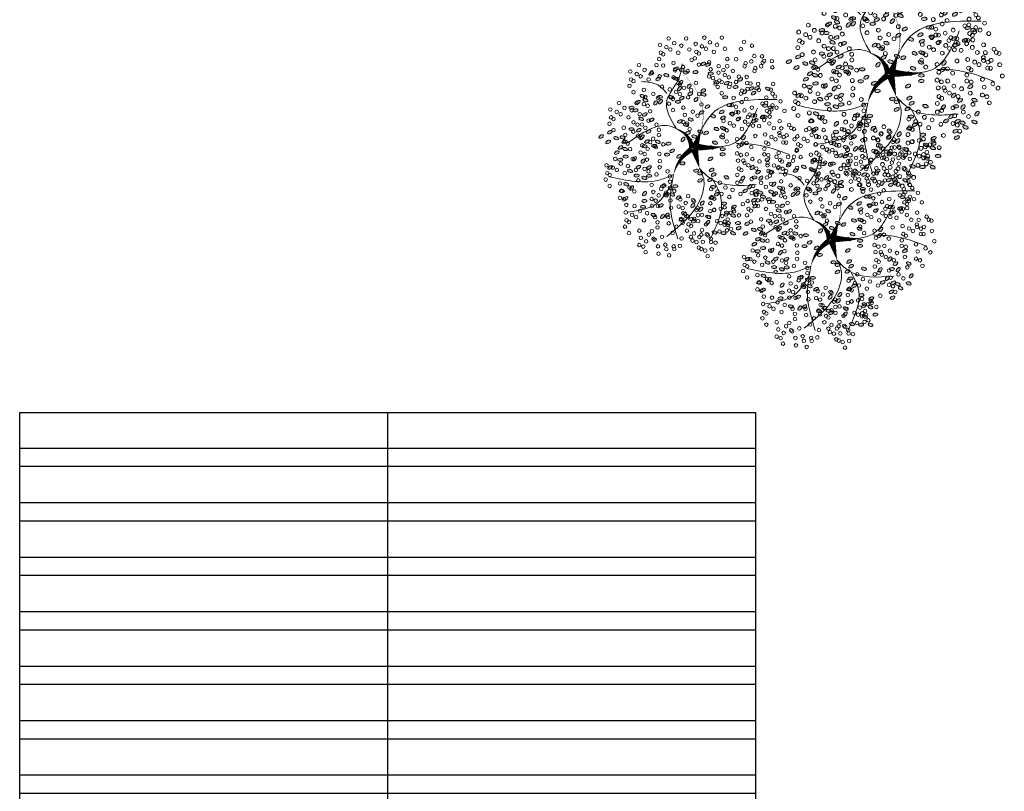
# Model space of a CAD drawing. Header units: millimetres. Extents: x 2041 to 2304, y 426 to 519.
# Tile 6 of 24: x 2075 to 2096, y 460 to 476. Entities that reach past the tile are written whole.
import ezdxf

# ---------------------------------------------------------------- set-up
doc = ezdxf.new("R2010")
doc.units = ezdxf.units.MM
doc.linetypes.add('ACAD_ISO04W100', pattern=[30, 24, -3, 0, -3])
doc.layers.add('01 - Vegetación', color=3, linetype='Continuous', lineweight=0)
doc.layers.add('Cotas', color=3, linetype='Continuous')
doc.layers.add('PAREDE', color=6, linetype='Continuous')

# ---------------------------------------------------------------- blocks, each defined once
blk = doc.blocks.new('17')
at = {"layer": '01 - Vegetación'}
for points in [[(4495.84, 1680.23, 1.33, 0.0221, 0.199177), (4489.97, 1684.48, 0.0221, 0.0221, 1.224983)], [(4496.02, 1680.23, 1.33, 0.0221, 0.286986), (4500.47, 1683.82, 0.0221, 0.0221, -1.494927)], [(4497.07, 1679.43, 0.133, 0.0221, 0.381476), (4512.91, 1682.47, 0.0221, 0.0221, -1.841687)], [(4496.02, 1679.76, 1.77, 0.0221, 0), (4491.39, 1678.53, 0.0221, 0.0221, 0)], [(4496.02, 1679.66, 1.77, 0.0221, 0), (4500.28, 1678.15, 0.0221, 0.0221, 0)], [(4496.4, 1679.85, 1.77, 0.0221, 0.074947), (4496.4, 1672.95, 0.0221, 0.0221, 0.762797)]]:
    blk.add_lwpolyline(points, format="xyseb", dxfattribs=at)
for points in [[(4490, 1684.47), (4488.83, 1687.51), (4489.5, 1699.09)], [(4487.73, 1684.98), (4483.44, 1688.25), (4481.42, 1694.81)], [(4497.83, 1680.19), (4501.11, 1685.48), (4497.33, 1694.81)], [(4508.5, 1685.98), (4510.45, 1688), (4511.21, 1691.78)], [(4500.47, 1683.82), (4506.92, 1685.99), (4511.46, 1683.47), (4515.25, 1682.46)], [(4490, 1684.47), (4482.94, 1685.23), (4475.36, 1683.47)], [(4491.39, 1678.53), (4489.02, 1677.58), (4485.46, 1677.92), (4475.87, 1685.99)], [(4491.39, 1678.53), (4489, 1675.9), (4487.73, 1665.57)], [(4496.57, 1678.43), (4497.07, 1670.86), (4505.15, 1665.32)], [(4497.07, 1679.43), (4503.89, 1675.65), (4507.17, 1660.78)], [(4488.74, 1675.4), (4484.7, 1673.64), (4475.11, 1676.16)], [(4497.07, 1670.11), (4496.82, 1665.57), (4494.55, 1658.01)]]:
    blk.add_spline(points, degree=3, dxfattribs=at)
blk = doc.blocks.new('16')
at = {"layer": '01 - Vegetación'}
h = blk.add_hatch(color=40, dxfattribs=at)
h.set_gradient(color1=(255, 191, 0), color2=(223, 255, 127), rotation=180, centered=1, tint=1, name='INVSPHERICAL')
edge = h.paths.add_edge_path()
edge.add_ellipse((4538.847, 1678.642), major_axis=(-0.0033, 0.0777), ratio=0.578492, start_angle=0, end_angle=360, ccw=False)
edge = h.paths.add_edge_path()
edge.add_ellipse((4538.961, 1678.487), major_axis=(-0.0349, 0.0695), ratio=0.578492, start_angle=0, end_angle=360, ccw=False)
edge = h.paths.add_edge_path()
edge.add_ellipse((4538.69, 1678.926), major_axis=(-0.0594, 0.0503), ratio=0.578492, start_angle=0, end_angle=360, ccw=False)
edge = h.paths.add_edge_path()
edge.add_ellipse((4538.676, 1678.266), major_axis=(-0.0033, 0.0777), ratio=0.578492, start_angle=0, end_angle=360, ccw=False)
edge = h.paths.add_edge_path()
edge.add_ellipse((4541.23, 1679.281), major_axis=(0.0274, 0.0728), ratio=0.578492, start_angle=0, end_angle=360, ccw=False)
edge = h.paths.add_edge_path()
edge.add_ellipse((4540.829, 1679.36), major_axis=(-0.0349, 0.0695), ratio=0.578492, start_angle=0, end_angle=360, ccw=False)
edge = h.paths.add_edge_path()
edge.add_ellipse((4541.174, 1679.607), major_axis=(-0.0349, 0.0695), ratio=0.578492, start_angle=0, end_angle=360, ccw=False)
edge = h.paths.add_edge_path()
edge.add_ellipse((4541.072, 1679.421), major_axis=(0.0274, 0.0728), ratio=0.578492, start_angle=0, end_angle=360, ccw=False)
edge = h.paths.add_edge_path()
edge.add_ellipse((4540.113, 1679.632), major_axis=(-0.0349, 0.0695), ratio=0.578492, start_angle=0, end_angle=360, ccw=False)
edge = h.paths.add_edge_path()
edge.add_ellipse((4540.279, 1679.843), major_axis=(-0.0349, 0.0695), ratio=0.578492, start_angle=0, end_angle=360, ccw=False)
edge = h.paths.add_edge_path()
edge.add_ellipse((4540.165, 1679.999), major_axis=(-0.0033, 0.0777), ratio=0.578492, start_angle=0, end_angle=360, ccw=False)
edge = h.paths.add_edge_path()
edge.add_ellipse((4540.499, 1679.956), major_axis=(-0.0033, 0.0777), ratio=0.578492, start_angle=0, end_angle=360, ccw=False)
edge = h.paths.add_edge_path()
edge.add_ellipse((4540.629, 1679.513), major_axis=(-0.0594, 0.0503), ratio=0.578492, start_angle=0, end_angle=360, ccw=False)
edge = h.paths.add_edge_path()
edge.add_ellipse((4540.551, 1680.278), major_axis=(0.0274, 0.0728), ratio=0.578492, start_angle=0, end_angle=360, ccw=False)
edge = h.paths.add_edge_path()
edge.add_ellipse((4539.201, 1679.744), major_axis=(-0.0033, 0.0777), ratio=0.578492, start_angle=0, end_angle=360, ccw=False)
edge = h.paths.add_edge_path()
edge.add_ellipse((4539.14, 1679.893), major_axis=(0.0274, 0.0728), ratio=0.578492, start_angle=0, end_angle=360, ccw=False)
edge = h.paths.add_edge_path()
edge.add_ellipse((4539.208, 1680.126), major_axis=(-0.0033, 0.0777), ratio=0.578492, start_angle=0, end_angle=360, ccw=False)
edge = h.paths.add_edge_path()
edge.add_ellipse((4538.979, 1680.681), major_axis=(-0.0594, 0.0503), ratio=0.578492, start_angle=0, end_angle=360, ccw=False)
edge = h.paths.add_edge_path()
edge.add_ellipse((4538.577, 1680.728), major_axis=(-0.0033, 0.0777), ratio=0.578492, start_angle=0, end_angle=360, ccw=False)
edge = h.paths.add_edge_path()
edge.add_ellipse((4538.926, 1680.033), major_axis=(0.0274, 0.0728), ratio=0.578492, start_angle=0, end_angle=360, ccw=False)
edge = h.paths.add_edge_path()
edge.add_ellipse((4538.95, 1679.842), major_axis=(0.0274, 0.0728), ratio=0.578492, start_angle=0, end_angle=360, ccw=False)
edge = h.paths.add_edge_path()
edge.add_ellipse((4538.621, 1680.191), major_axis=(-0.0349, 0.0695), ratio=0.578492, start_angle=0, end_angle=360, ccw=False)
edge = h.paths.add_edge_path()
edge.add_ellipse((4538.328, 1680.411), major_axis=(0.0274, 0.0728), ratio=0.578492, start_angle=0, end_angle=360, ccw=False)
edge = h.paths.add_edge_path()
edge.add_ellipse((4538.283, 1680.138), major_axis=(-0.0594, 0.0503), ratio=0.578492, start_angle=0, end_angle=360, ccw=False)
edge = h.paths.add_edge_path()
edge.add_ellipse((4538.32, 1679.993), major_axis=(-0.0594, 0.0503), ratio=0.578492, start_angle=0, end_angle=360, ccw=False)
edge = h.paths.add_edge_path()
edge.add_ellipse((4538.755, 1680.687), major_axis=(-0.0033, 0.0777), ratio=0.578492, start_angle=0, end_angle=360, ccw=False)
edge = h.paths.add_edge_path()
edge.add_ellipse((4538.834, 1681.261), major_axis=(-0.0349, 0.0695), ratio=0.578492, start_angle=0, end_angle=360, ccw=False)
edge = h.paths.add_edge_path()
edge.add_ellipse((4539.054, 1681.374), major_axis=(-0.0033, 0.0777), ratio=0.578492, start_angle=0, end_angle=360, ccw=False)
edge = h.paths.add_edge_path()
edge.add_ellipse((4539.147, 1681.076), major_axis=(-0.0594, 0.0503), ratio=0.578492, start_angle=0, end_angle=360, ccw=False)
edge = h.paths.add_edge_path()
edge.add_ellipse((4539.52, 1680.541), major_axis=(-0.0033, 0.0777), ratio=0.578492, start_angle=0, end_angle=360, ccw=False)
edge = h.paths.add_edge_path()
edge.add_ellipse((4539.459, 1680.689), major_axis=(0.0274, 0.0728), ratio=0.578492, start_angle=0, end_angle=360, ccw=False)
edge = h.paths.add_edge_path()
edge.add_ellipse((4539.527, 1680.923), major_axis=(-0.0033, 0.0777), ratio=0.578492, start_angle=0, end_angle=360, ccw=False)
edge = h.paths.add_edge_path()
edge.add_ellipse((4539.265, 1681.244), major_axis=(0.0274, 0.0728), ratio=0.578492, start_angle=0, end_angle=360, ccw=False)
edge = h.paths.add_edge_path()
edge.add_ellipse((4539.188, 1677.478), major_axis=(-0.0594, 0.0503), ratio=0.578492, start_angle=0, end_angle=360, ccw=False)
edge = h.paths.add_edge_path()
edge.add_ellipse((4539.473, 1678.19), major_axis=(0.0274, 0.0728), ratio=0.578492, start_angle=0, end_angle=360, ccw=False)
edge = h.paths.add_edge_path()
edge.add_ellipse((4540.696, 1678.325), major_axis=(0.0274, 0.0728), ratio=0.578492, start_angle=0, end_angle=360, ccw=False)
edge = h.paths.add_edge_path()
edge.add_ellipse((4540.33, 1678.305), major_axis=(-0.0033, 0.0777), ratio=0.578492, start_angle=0, end_angle=360, ccw=False)
edge = h.paths.add_edge_path()
edge.add_ellipse((4540.174, 1678.307), major_axis=(-0.0033, 0.0777), ratio=0.578492, start_angle=0, end_angle=360, ccw=False)
edge = h.paths.add_edge_path()
edge.add_ellipse((4540.488, 1677.717), major_axis=(-0.0594, 0.0503), ratio=0.578492, start_angle=0, end_angle=360, ccw=False)
edge = h.paths.add_edge_path()
edge.add_ellipse((4540.676, 1677.675), major_axis=(-0.0594, 0.0503), ratio=0.578492, start_angle=0, end_angle=360, ccw=False)
edge = h.paths.add_edge_path()
edge.add_ellipse((4539.469, 1677.341), major_axis=(-0.0033, 0.0777), ratio=0.578492, start_angle=0, end_angle=360, ccw=False)
edge = h.paths.add_edge_path()
edge.add_ellipse((4539.773, 1677.406), major_axis=(-0.0594, 0.0503), ratio=0.578492, start_angle=0, end_angle=360, ccw=False)
edge = h.paths.add_edge_path()
edge.add_ellipse((4539.631, 1677.23), major_axis=(-0.0349, 0.0695), ratio=0.578492, start_angle=0, end_angle=360, ccw=False)
edge = h.paths.add_edge_path()
edge.add_ellipse((4539.445, 1677.695), major_axis=(-0.0594, 0.0503), ratio=0.578492, start_angle=0, end_angle=360, ccw=False)
edge = h.paths.add_edge_path()
edge.add_ellipse((4542.676, 1679.136), major_axis=(-0.0033, 0.0777), ratio=0.578492, start_angle=0, end_angle=360, ccw=False)
edge = h.paths.add_edge_path()
edge.add_ellipse((4542.661, 1679.428), major_axis=(-0.0033, 0.0777), ratio=0.578492, start_angle=0, end_angle=360, ccw=False)
edge = h.paths.add_edge_path()
edge.add_ellipse((4542.742, 1679.554), major_axis=(-0.0033, 0.0777), ratio=0.578492, start_angle=0, end_angle=360, ccw=False)
edge = h.paths.add_edge_path()
edge.add_ellipse((4542.776, 1679.728), major_axis=(-0.0349, 0.0695), ratio=0.578492, start_angle=0, end_angle=360, ccw=False)
edge = h.paths.add_edge_path()
edge.add_ellipse((4542.477, 1679.745), major_axis=(0.0274, 0.0728), ratio=0.578492, start_angle=0, end_angle=360, ccw=False)
edge = h.paths.add_edge_path()
edge.add_ellipse((4542.578, 1680.02), major_axis=(0.0274, 0.0728), ratio=0.578492, start_angle=0, end_angle=360, ccw=False)
edge = h.paths.add_edge_path()
edge.add_ellipse((4542.466, 1680.268), major_axis=(-0.0349, 0.0695), ratio=0.578492, start_angle=0, end_angle=360, ccw=False)
edge = h.paths.add_edge_path()
edge.add_ellipse((4542.632, 1680.479), major_axis=(-0.0349, 0.0695), ratio=0.578492, start_angle=0, end_angle=360, ccw=False)
edge = h.paths.add_edge_path()
edge.add_ellipse((4542.359, 1679.577), major_axis=(-0.0594, 0.0503), ratio=0.578492, start_angle=0, end_angle=360, ccw=False)
edge = h.paths.add_edge_path()
edge.add_ellipse((4542.171, 1679.619), major_axis=(-0.0594, 0.0503), ratio=0.578492, start_angle=0, end_angle=360, ccw=False)
edge = h.paths.add_edge_path()
edge.add_ellipse((4542.246, 1679.328), major_axis=(-0.0594, 0.0503), ratio=0.578492, start_angle=0, end_angle=360, ccw=False)
edge = h.paths.add_edge_path()
edge.add_ellipse((4542.369, 1678.498), major_axis=(0.0274, 0.0728), ratio=0.578492, start_angle=0, end_angle=360, ccw=False)
edge = h.paths.add_edge_path()
edge.add_ellipse((4542.902, 1678.749), major_axis=(-0.0349, 0.0695), ratio=0.578492, start_angle=0, end_angle=360, ccw=False)
edge = h.paths.add_edge_path()
edge.add_ellipse((4542.925, 1678.897), major_axis=(-0.0349, 0.0695), ratio=0.578492, start_angle=0, end_angle=360, ccw=False)
edge = h.paths.add_edge_path()
edge.add_ellipse((4542.628, 1678.671), major_axis=(-0.0033, 0.0777), ratio=0.578492, start_angle=0, end_angle=360, ccw=False)
edge = h.paths.add_edge_path()
edge.add_ellipse((4542.11, 1678.896), major_axis=(-0.0349, 0.0695), ratio=0.578492, start_angle=0, end_angle=360, ccw=False)
edge = h.paths.add_edge_path()
edge.add_ellipse((4542.34, 1678.18), major_axis=(-0.0349, 0.0695), ratio=0.578492, start_angle=0, end_angle=360, ccw=False)
edge = h.paths.add_edge_path()
edge.add_ellipse((4538.137, 1679.191), major_axis=(-0.0349, 0.0695), ratio=0.578492, start_angle=0, end_angle=360, ccw=False)
edge = h.paths.add_edge_path()
edge.add_ellipse((4538.099, 1678.758), major_axis=(-0.0594, 0.0503), ratio=0.578492, start_angle=0, end_angle=360, ccw=False)
edge = h.paths.add_edge_path()
edge.add_ellipse((4537.796, 1678.552), major_axis=(0.0274, 0.0728), ratio=0.578492, start_angle=0, end_angle=360, ccw=False)
edge = h.paths.add_edge_path()
edge.add_ellipse((4537.776, 1678.277), major_axis=(-0.0033, 0.0777), ratio=0.578492, start_angle=0, end_angle=360, ccw=False)
edge = h.paths.add_edge_path()
edge.add_ellipse((4539.181, 1678.6), major_axis=(-0.0033, 0.0777), ratio=0.578492, start_angle=0, end_angle=360, ccw=False)
edge = h.paths.add_edge_path()
edge.add_ellipse((4538.502, 1678.968), major_axis=(-0.0594, 0.0503), ratio=0.578492, start_angle=0, end_angle=360, ccw=False)
edge = h.paths.add_edge_path()
edge.add_ellipse((4538.615, 1679.216), major_axis=(-0.0594, 0.0503), ratio=0.578492, start_angle=0, end_angle=360, ccw=False)
edge = h.paths.add_edge_path()
edge.add_ellipse((4538.188, 1679.557), major_axis=(-0.0033, 0.0777), ratio=0.578492, start_angle=0, end_angle=360, ccw=False)
edge = h.paths.add_edge_path()
edge.add_ellipse((4538.203, 1679.265), major_axis=(-0.0033, 0.0777), ratio=0.578492, start_angle=0, end_angle=360, ccw=False)
edge = h.paths.add_edge_path()
edge.add_ellipse((4538.285, 1679.391), major_axis=(-0.0033, 0.0777), ratio=0.578492, start_angle=0, end_angle=360, ccw=False)
edge = h.paths.add_edge_path()
edge.add_ellipse((4538.856, 1679.647), major_axis=(-0.0349, 0.0695), ratio=0.578492, start_angle=0, end_angle=360, ccw=False)
edge = h.paths.add_edge_path()
edge.add_ellipse((4538.272, 1678.751), major_axis=(0.0274, 0.0728), ratio=0.578492, start_angle=0, end_angle=360, ccw=False)
edge = h.paths.add_edge_path()
edge.add_ellipse((4540.863, 1678.985), major_axis=(0.0274, 0.0728), ratio=0.578492, start_angle=0, end_angle=360, ccw=False)
edge = h.paths.add_edge_path()
edge.add_ellipse((4540.823, 1678.811), major_axis=(-0.0349, 0.0695), ratio=0.578492, start_angle=0, end_angle=360, ccw=False)
edge = h.paths.add_edge_path()
edge.add_ellipse((4541.446, 1678.949), major_axis=(-0.0349, 0.0695), ratio=0.578492, start_angle=0, end_angle=360, ccw=False)
edge = h.paths.add_edge_path()
edge.add_ellipse((4540.434, 1680.393), major_axis=(-0.0033, 0.0777), ratio=0.578492, start_angle=0, end_angle=360, ccw=False)
edge = h.paths.add_edge_path()
edge.add_ellipse((4540.419, 1680.685), major_axis=(-0.0033, 0.0777), ratio=0.578492, start_angle=0, end_angle=360, ccw=False)
edge = h.paths.add_edge_path()
edge.add_ellipse((4539.773, 1680.547), major_axis=(-0.0349, 0.0695), ratio=0.578492, start_angle=0, end_angle=360, ccw=False)
edge = h.paths.add_edge_path()
edge.add_ellipse((4539.782, 1680.87), major_axis=(-0.0349, 0.0695), ratio=0.578492, start_angle=0, end_angle=360, ccw=False)
edge = h.paths.add_edge_path()
edge.add_ellipse((4539.668, 1681.126), major_axis=(0.0274, 0.0728), ratio=0.578492, start_angle=0, end_angle=360, ccw=False)
edge = h.paths.add_edge_path()
edge.add_ellipse((4540.336, 1681.276), major_axis=(0.0274, 0.0728), ratio=0.578492, start_angle=0, end_angle=360, ccw=False)
edge = h.paths.add_edge_path()
edge.add_ellipse((4540.381, 1681.413), major_axis=(-0.0349, 0.0695), ratio=0.578492, start_angle=0, end_angle=360, ccw=False)
edge = h.paths.add_edge_path()
edge.add_ellipse((4540.225, 1681.525), major_axis=(-0.0349, 0.0695), ratio=0.578492, start_angle=0, end_angle=360, ccw=False)
edge = h.paths.add_edge_path()
edge.add_ellipse((4540.009, 1681.424), major_axis=(-0.0033, 0.0777), ratio=0.578492, start_angle=0, end_angle=360, ccw=False)
edge = h.paths.add_edge_path()
edge.add_ellipse((4540.106, 1681.258), major_axis=(-0.0033, 0.0777), ratio=0.578492, start_angle=0, end_angle=360, ccw=False)
edge = h.paths.add_edge_path()
edge.add_ellipse((4540.036, 1680.989), major_axis=(-0.0594, 0.0503), ratio=0.578492, start_angle=0, end_angle=360, ccw=False)
edge = h.paths.add_edge_path()
edge.add_ellipse((4539.967, 1680.73), major_axis=(-0.0594, 0.0503), ratio=0.578492, start_angle=0, end_angle=360, ccw=False)
edge = h.paths.add_edge_path()
edge.add_ellipse((4541.92, 1680.217), major_axis=(-0.0033, 0.0777), ratio=0.578492, start_angle=0, end_angle=360, ccw=False)
edge = h.paths.add_edge_path()
edge.add_ellipse((4541.222, 1680.466), major_axis=(-0.0349, 0.0695), ratio=0.578492, start_angle=0, end_angle=360, ccw=False)
edge = h.paths.add_edge_path()
edge.add_ellipse((4541.387, 1680.676), major_axis=(-0.0349, 0.0695), ratio=0.578492, start_angle=0, end_angle=360, ccw=False)
edge = h.paths.add_edge_path()
edge.add_ellipse((4541.251, 1680.784), major_axis=(0.0274, 0.0728), ratio=0.578492, start_angle=0, end_angle=360, ccw=False)
edge = h.paths.add_edge_path()
edge.add_ellipse((4541.818, 1680.659), major_axis=(0.0274, 0.0728), ratio=0.578492, start_angle=0, end_angle=360, ccw=False)
edge = h.paths.add_edge_path()
edge.add_ellipse((4541.942, 1680.743), major_axis=(0.0274, 0.0728), ratio=0.578492, start_angle=0, end_angle=360, ccw=False)
edge = h.paths.add_edge_path()
edge.add_ellipse((4541.762, 1680.886), major_axis=(-0.0349, 0.0695), ratio=0.578492, start_angle=0, end_angle=360, ccw=False)
edge = h.paths.add_edge_path()
edge.add_ellipse((4541.592, 1681.082), major_axis=(-0.0033, 0.0777), ratio=0.578492, start_angle=0, end_angle=360, ccw=False)
edge = h.paths.add_edge_path()
edge.add_ellipse((4541.511, 1680.956), major_axis=(-0.0033, 0.0777), ratio=0.578492, start_angle=0, end_angle=360, ccw=False)
edge = h.paths.add_edge_path()
edge.add_ellipse((4541.775, 1680.201), major_axis=(-0.0594, 0.0503), ratio=0.578492, start_angle=0, end_angle=360, ccw=False)
edge = h.paths.add_edge_path()
edge.add_ellipse((4541.737, 1680.346), major_axis=(-0.0594, 0.0503), ratio=0.578492, start_angle=0, end_angle=360, ccw=False)
edge = h.paths.add_edge_path()
edge.add_ellipse((4541.843, 1679.118), major_axis=(-0.0594, 0.0503), ratio=0.578492, start_angle=0, end_angle=360, ccw=False)
edge = h.paths.add_edge_path()
edge.add_ellipse((4541.881, 1679.551), major_axis=(-0.0349, 0.0695), ratio=0.578492, start_angle=0, end_angle=360, ccw=False)
edge = h.paths.add_edge_path()
edge.add_ellipse((4542.015, 1679.29), major_axis=(-0.0349, 0.0695), ratio=0.578492, start_angle=0, end_angle=360, ccw=False)
edge = h.paths.add_edge_path()
edge.add_ellipse((4541.91, 1679.869), major_axis=(0.0274, 0.0728), ratio=0.578492, start_angle=0, end_angle=360, ccw=False)
edge = h.paths.add_edge_path()
edge.add_ellipse((4541.769, 1679.666), major_axis=(-0.0033, 0.0777), ratio=0.578492, start_angle=0, end_angle=360, ccw=False)
edge = h.paths.add_edge_path()
edge.add_ellipse((4539.676, 1679.115), major_axis=(-0.0033, 0.0777), ratio=0.578492, start_angle=0, end_angle=360, ccw=False)
edge = h.paths.add_edge_path()
edge.add_ellipse((4539.594, 1678.989), major_axis=(-0.0033, 0.0777), ratio=0.578492, start_angle=0, end_angle=360, ccw=False)
edge = h.paths.add_edge_path()
edge.add_ellipse((4539.898, 1679.531), major_axis=(-0.0033, 0.0777), ratio=0.578492, start_angle=0, end_angle=360, ccw=False)
edge = h.paths.add_edge_path()
edge.add_ellipse((4539.697, 1678.641), major_axis=(-0.0349, 0.0695), ratio=0.578492, start_angle=0, end_angle=360, ccw=False)
edge = h.paths.add_edge_path()
edge.add_ellipse((4539.398, 1678.691), major_axis=(-0.0349, 0.0695), ratio=0.578492, start_angle=0, end_angle=360, ccw=False)
edge = h.paths.add_edge_path()
edge.add_ellipse((4539.555, 1678.579), major_axis=(-0.0349, 0.0695), ratio=0.578492, start_angle=0, end_angle=360, ccw=False)
edge = h.paths.add_edge_path()
edge.add_ellipse((4540.714, 1679.167), major_axis=(0.0274, 0.0728), ratio=0.578492, start_angle=0, end_angle=360, ccw=False)
edge = h.paths.add_edge_path()
edge.add_ellipse((4540.549, 1681.79), major_axis=(-0.0349, 0.0695), ratio=0.578492, start_angle=0, end_angle=360, ccw=False)
edge = h.paths.add_edge_path()
edge.add_ellipse((4540.715, 1682.001), major_axis=(-0.0349, 0.0695), ratio=0.578492, start_angle=0, end_angle=360, ccw=False)
edge = h.paths.add_edge_path()
edge.add_ellipse((4540.848, 1681.741), major_axis=(-0.0349, 0.0695), ratio=0.578492, start_angle=0, end_angle=360, ccw=False)
edge = h.paths.add_edge_path()
edge.add_ellipse((4540.661, 1681.542), major_axis=(0.0274, 0.0728), ratio=0.578492, start_angle=0, end_angle=360, ccw=False)
edge = h.paths.add_edge_path()
edge.add_ellipse((4540.684, 1681.351), major_axis=(0.0274, 0.0728), ratio=0.578492, start_angle=0, end_angle=360, ccw=False)
edge = h.paths.add_edge_path()
edge.add_ellipse((4540.56, 1681.267), major_axis=(0.0274, 0.0728), ratio=0.578492, start_angle=0, end_angle=360, ccw=False)
edge = h.paths.add_edge_path()
edge.add_ellipse((4540.528, 1678.539), major_axis=(0.0274, 0.0728), ratio=0.578492, start_angle=0, end_angle=360, ccw=False)
edge = h.paths.add_edge_path()
edge.add_ellipse((4540.38, 1678.647), major_axis=(0.0274, 0.0728), ratio=0.578492, start_angle=0, end_angle=360, ccw=False)
edge = h.paths.add_edge_path()
edge.add_ellipse((4540.034, 1678.678), major_axis=(-0.0349, 0.0695), ratio=0.578492, start_angle=0, end_angle=360, ccw=False)
edge = h.paths.add_edge_path()
edge.add_ellipse((4540.944, 1678.493), major_axis=(0.0274, 0.0728), ratio=0.578492, start_angle=0, end_angle=360, ccw=False)
edge = h.paths.add_edge_path()
edge.add_ellipse((4541.625, 1678.77), major_axis=(-0.0349, 0.0695), ratio=0.578492, start_angle=0, end_angle=360, ccw=False)
edge = h.paths.add_edge_path()
edge.add_ellipse((4541.994, 1678.887), major_axis=(0.0274, 0.0728), ratio=0.578492, start_angle=0, end_angle=360, ccw=False)
edge = h.paths.add_edge_path()
edge.add_ellipse((4541.336, 1678.598), major_axis=(0.0274, 0.0728), ratio=0.578492, start_angle=0, end_angle=360, ccw=False)
edge = h.paths.add_edge_path()
edge.add_ellipse((4539.381, 1678.993), major_axis=(-0.0349, 0.0695), ratio=0.578492, start_angle=0, end_angle=360, ccw=False)
edge = h.paths.add_edge_path()
edge.add_ellipse((4540.938, 1681.079), major_axis=(-0.0033, 0.0777), ratio=0.578492, start_angle=0, end_angle=360, ccw=False)
edge = h.paths.add_edge_path()
edge.add_ellipse((4540.699, 1680.759), major_axis=(-0.0594, 0.0503), ratio=0.578492, start_angle=0, end_angle=360, ccw=False)
edge = h.paths.add_edge_path()
edge.add_ellipse((4540.908, 1680.857), major_axis=(-0.0349, 0.0695), ratio=0.578492, start_angle=0, end_angle=360, ccw=False)
edge = h.paths.add_edge_path()
edge.add_ellipse((4540.863, 1680.561), major_axis=(-0.0349, 0.0695), ratio=0.578492, start_angle=0, end_angle=360, ccw=False)
edge = h.paths.add_edge_path()
edge.add_ellipse((4540.564, 1680.61), major_axis=(-0.0349, 0.0695), ratio=0.578492, start_angle=0, end_angle=360, ccw=False)
edge = h.paths.add_edge_path()
edge.add_ellipse((4539.771, 1681.729), major_axis=(-0.0349, 0.0695), ratio=0.578492, start_angle=0, end_angle=360, ccw=False)
edge = h.paths.add_edge_path()
edge.add_ellipse((4540.968, 1678.302), major_axis=(0.0274, 0.0728), ratio=0.578492, start_angle=0, end_angle=360, ccw=False)
edge = h.paths.add_edge_path()
edge.add_ellipse((4541.908, 1678.227), major_axis=(-0.0033, 0.0777), ratio=0.578492, start_angle=0, end_angle=360, ccw=False)
edge = h.paths.add_edge_path()
edge.add_ellipse((4541.283, 1678.297), major_axis=(-0.0349, 0.0695), ratio=0.578492, start_angle=0, end_angle=360, ccw=False)
edge = h.paths.add_edge_path()
edge.add_ellipse((4541.463, 1678.333), major_axis=(-0.0349, 0.0695), ratio=0.578492, start_angle=0, end_angle=360, ccw=False)
edge = h.paths.add_edge_path()
edge.add_ellipse((4538.021, 1678.159), major_axis=(0.0274, 0.0728), ratio=0.578492, start_angle=0, end_angle=360, ccw=False)
edge = h.paths.add_edge_path()
edge.add_ellipse((4537.772, 1677.992), major_axis=(0.0274, 0.0728), ratio=0.578492, start_angle=0, end_angle=360, ccw=False)
edge = h.paths.add_edge_path()
edge.add_ellipse((4538.082, 1677.841), major_axis=(-0.0033, 0.0777), ratio=0.578492, start_angle=0, end_angle=360, ccw=False)
edge = h.paths.add_edge_path()
edge.add_ellipse((4538.572, 1677.966), major_axis=(-0.0349, 0.0695), ratio=0.578492, start_angle=0, end_angle=360, ccw=False)
edge = h.paths.add_edge_path()
edge.add_ellipse((4538.311, 1677.99), major_axis=(0.0274, 0.0728), ratio=0.578492, start_angle=0, end_angle=360, ccw=False)
edge = h.paths.add_edge_path()
edge.add_ellipse((4538.394, 1678.174), major_axis=(0.0274, 0.0728), ratio=0.578492, start_angle=0, end_angle=360, ccw=False)
edge = h.paths.add_edge_path()
edge.add_ellipse((4538.776, 1677.355), major_axis=(-0.0349, 0.0695), ratio=0.578492, start_angle=0, end_angle=360, ccw=False)
edge = h.paths.add_edge_path()
edge.add_ellipse((4538.597, 1677.319), major_axis=(-0.0349, 0.0695), ratio=0.578492, start_angle=0, end_angle=360, ccw=False)
edge = h.paths.add_edge_path()
edge.add_ellipse((4539.063, 1677.621), major_axis=(-0.0349, 0.0695), ratio=0.578492, start_angle=0, end_angle=360, ccw=False)
edge = h.paths.add_edge_path()
edge.add_ellipse((4539.033, 1676.828), major_axis=(0.0274, 0.0728), ratio=0.578492, start_angle=0, end_angle=360, ccw=False)
edge = h.paths.add_edge_path()
edge.add_ellipse((4539.009, 1677.162), major_axis=(0.0274, 0.0728), ratio=0.578492, start_angle=0, end_angle=360, ccw=False)
edge = h.paths.add_edge_path()
edge.add_ellipse((4538.885, 1677.078), major_axis=(0.0274, 0.0728), ratio=0.578492, start_angle=0, end_angle=360, ccw=False)
edge = h.paths.add_edge_path()
edge.add_ellipse((4539.054, 1677.298), major_axis=(-0.0349, 0.0695), ratio=0.578492, start_angle=0, end_angle=360, ccw=False)
edge = h.paths.add_edge_path()
edge.add_ellipse((4542.221, 1677.913), major_axis=(-0.0033, 0.0777), ratio=0.578492, start_angle=0, end_angle=360, ccw=False)
edge = h.paths.add_edge_path()
edge.add_ellipse((4542.451, 1677.771), major_axis=(-0.0349, 0.0695), ratio=0.578492, start_angle=0, end_angle=360, ccw=False)
edge = h.paths.add_edge_path()
edge.add_ellipse((4541.18, 1677.355), major_axis=(-0.0349, 0.0695), ratio=0.578492, start_angle=0, end_angle=360, ccw=False)
edge = h.paths.add_edge_path()
edge.add_ellipse((4541.671, 1678.102), major_axis=(-0.0033, 0.0777), ratio=0.578492, start_angle=0, end_angle=360, ccw=False)
edge = h.paths.add_edge_path()
edge.add_ellipse((4541.411, 1678.017), major_axis=(-0.0033, 0.0777), ratio=0.578492, start_angle=0, end_angle=360, ccw=False)
edge = h.paths.add_edge_path()
edge.add_ellipse((4542.075, 1677.637), major_axis=(-0.0594, 0.0503), ratio=0.578492, start_angle=0, end_angle=360, ccw=False)
edge = h.paths.add_edge_path()
edge.add_ellipse((4541.252, 1677.826), major_axis=(-0.0349, 0.0695), ratio=0.578492, start_angle=0, end_angle=360, ccw=False)
edge = h.paths.add_edge_path()
edge.add_ellipse((4541.596, 1676.853), major_axis=(-0.0033, 0.0777), ratio=0.578492, start_angle=0, end_angle=360, ccw=False)
edge = h.paths.add_edge_path()
edge.add_ellipse((4541.655, 1677.018), major_axis=(-0.0033, 0.0777), ratio=0.578492, start_angle=0, end_angle=360, ccw=False)
edge = h.paths.add_edge_path()
edge.add_ellipse((4542.033, 1677.371), major_axis=(-0.0349, 0.0695), ratio=0.578492, start_angle=0, end_angle=360, ccw=False)
edge = h.paths.add_edge_path()
edge.add_ellipse((4542.19, 1677.259), major_axis=(-0.0349, 0.0695), ratio=0.578492, start_angle=0, end_angle=360, ccw=False)
edge = h.paths.add_edge_path()
edge.add_ellipse((4542.168, 1676.931), major_axis=(0.0274, 0.0728), ratio=0.578492, start_angle=0, end_angle=360, ccw=False)
edge = h.paths.add_edge_path()
edge.add_ellipse((4542.176, 1677.433), major_axis=(-0.0349, 0.0695), ratio=0.578492, start_angle=0, end_angle=360, ccw=False)
edge = h.paths.add_edge_path()
edge.add_ellipse((4541.313, 1677.094), major_axis=(-0.0349, 0.0695), ratio=0.578492, start_angle=0, end_angle=360, ccw=False)
edge = h.paths.add_edge_path()
edge.add_ellipse((4541.359, 1677.391), major_axis=(-0.0349, 0.0695), ratio=0.578492, start_angle=0, end_angle=360, ccw=False)
edge = h.paths.add_edge_path()
edge.add_ellipse((4540.019, 1676.943), major_axis=(-0.0349, 0.0695), ratio=0.578492, start_angle=0, end_angle=360, ccw=False)
edge = h.paths.add_edge_path()
edge.add_ellipse((4539.641, 1676.826), major_axis=(0.0274, 0.0728), ratio=0.578492, start_angle=0, end_angle=360, ccw=False)
edge = h.paths.add_edge_path()
edge.add_ellipse((4539.262, 1676.754), major_axis=(-0.0594, 0.0503), ratio=0.578492, start_angle=0, end_angle=360, ccw=False)
edge = h.paths.add_edge_path()
edge.add_ellipse((4539.45, 1677.146), major_axis=(-0.0594, 0.0503), ratio=0.578492, start_angle=0, end_angle=360, ccw=False)
at = {"layer": '01 - Vegetación', "extrusion": (0, 0, -1)}
for centre, major_axis in [((4540.715, 1682.001), (-0.0349, 0.0695)), ((4539.771, 1681.729), (-0.0349, 0.0695)), ((4540.549, 1681.79), (-0.0349, 0.0695)), ((4540.848, 1681.741), (-0.0349, 0.0695)), ((4540.225, 1681.525), (-0.0349, 0.0695)), ((4538.834, 1681.261), (-0.0349, 0.0695)), ((4539.054, 1681.374), (-0.0033, 0.0777)), ((4540.009, 1681.424), (-0.0033, 0.0777)), ((4540.106, 1681.258), (-0.0033, 0.0777)), ((4540.381, 1681.413), (-0.0349, 0.0695)), ((4539.527, 1680.923), (-0.0033, 0.0777)), ((4540.938, 1681.079), (-0.0033, 0.0777)), ((4541.511, 1680.956), (-0.0033, 0.0777)), ((4541.592, 1681.082), (-0.0033, 0.0777)), ((4538.577, 1680.728), (-0.0033, 0.0777)), ((4538.755, 1680.687), (-0.0033, 0.0777)), ((4539.782, 1680.87), (-0.0349, 0.0695)), ((4540.419, 1680.685), (-0.0033, 0.0777)), ((4540.908, 1680.857), (-0.0349, 0.0695)), ((4541.387, 1680.676), (-0.0349, 0.0695)), ((4541.762, 1680.886), (-0.0349, 0.0695)), ((4539.52, 1680.541), (-0.0033, 0.0777)), ((4539.773, 1680.547), (-0.0349, 0.0695)), ((4540.434, 1680.393), (-0.0033, 0.0777)), ((4540.564, 1680.61), (-0.0349, 0.0695)), ((4540.863, 1680.561), (-0.0349, 0.0695)), ((4541.222, 1680.466), (-0.0349, 0.0695)), ((4542.632, 1680.479), (-0.0349, 0.0695)), ((4538.621, 1680.191), (-0.0349, 0.0695)), ((4539.208, 1680.126), (-0.0033, 0.0777)), ((4541.92, 1680.217), (-0.0033, 0.0777)), ((4542.466, 1680.268), (-0.0349, 0.0695)), ((4540.165, 1679.999), (-0.0033, 0.0777)), ((4540.279, 1679.843), (-0.0349, 0.0695)), ((4540.499, 1679.956), (-0.0033, 0.0777)), ((4538.188, 1679.557), (-0.0033, 0.0777)), ((4538.856, 1679.647), (-0.0349, 0.0695)), ((4539.201, 1679.744), (-0.0033, 0.0777)), ((4539.898, 1679.531), (-0.0033, 0.0777)), ((4540.113, 1679.632), (-0.0349, 0.0695)), ((4541.174, 1679.607), (-0.0349, 0.0695)), ((4541.769, 1679.666), (-0.0033, 0.0777)), ((4541.881, 1679.551), (-0.0349, 0.0695)), ((4542.742, 1679.554), (-0.0033, 0.0777)), ((4542.776, 1679.728), (-0.0349, 0.0695)), ((4538.203, 1679.265), (-0.0033, 0.0777)), ((4538.285, 1679.391), (-0.0033, 0.0777)), ((4540.829, 1679.36), (-0.0349, 0.0695)), ((4542.015, 1679.29), (-0.0349, 0.0695)), ((4542.661, 1679.428), (-0.0033, 0.0777)), ((4538.137, 1679.191), (-0.0349, 0.0695)), ((4539.381, 1678.993), (-0.0349, 0.0695)), ((4539.594, 1678.989), (-0.0033, 0.0777)), ((4539.676, 1679.115), (-0.0033, 0.0777)), ((4542.676, 1679.136), (-0.0033, 0.0777)), ((4540.823, 1678.811), (-0.0349, 0.0695)), ((4541.446, 1678.949), (-0.0349, 0.0695)), ((4541.625, 1678.77), (-0.0349, 0.0695)), ((4542.11, 1678.896), (-0.0349, 0.0695)), ((4542.902, 1678.749), (-0.0349, 0.0695)), ((4542.925, 1678.897), (-0.0349, 0.0695)), ((4538.847, 1678.642), (-0.0033, 0.0777)), ((4538.961, 1678.487), (-0.0349, 0.0695)), ((4539.181, 1678.6), (-0.0033, 0.0777)), ((4539.398, 1678.691), (-0.0349, 0.0695)), ((4539.555, 1678.579), (-0.0349, 0.0695)), ((4539.697, 1678.641), (-0.0349, 0.0695)), ((4540.034, 1678.678), (-0.0349, 0.0695)), ((4542.628, 1678.671), (-0.0033, 0.0777)), ((4537.776, 1678.277), (-0.0033, 0.0777)), ((4538.676, 1678.266), (-0.0033, 0.0777)), ((4540.174, 1678.307), (-0.0033, 0.0777)), ((4540.33, 1678.305), (-0.0033, 0.0777)), ((4541.283, 1678.297), (-0.0349, 0.0695)), ((4541.463, 1678.333), (-0.0349, 0.0695)), ((4541.908, 1678.227), (-0.0033, 0.0777)), ((4542.34, 1678.18), (-0.0349, 0.0695)), ((4538.572, 1677.966), (-0.0349, 0.0695)), ((4541.411, 1678.017), (-0.0033, 0.0777)), ((4541.671, 1678.102), (-0.0033, 0.0777)), ((4542.221, 1677.913), (-0.0033, 0.0777)), ((4538.082, 1677.841), (-0.0033, 0.0777)), ((4539.063, 1677.621), (-0.0349, 0.0695)), ((4541.252, 1677.826), (-0.0349, 0.0695)), ((4542.451, 1677.771), (-0.0349, 0.0695)), ((4538.776, 1677.355), (-0.0349, 0.0695)), ((4539.469, 1677.341), (-0.0033, 0.0777)), ((4541.18, 1677.355), (-0.0349, 0.0695)), ((4541.359, 1677.391), (-0.0349, 0.0695)), ((4542.033, 1677.371), (-0.0349, 0.0695)), ((4542.176, 1677.433), (-0.0349, 0.0695)), ((4538.597, 1677.319), (-0.0349, 0.0695)), ((4539.054, 1677.298), (-0.0349, 0.0695)), ((4539.631, 1677.23), (-0.0349, 0.0695)), ((4541.313, 1677.094), (-0.0349, 0.0695)), ((4542.19, 1677.259), (-0.0349, 0.0695)), ((4540.019, 1676.943), (-0.0349, 0.0695)), ((4541.596, 1676.853), (-0.0033, 0.0777)), ((4541.655, 1677.018), (-0.0033, 0.0777))]:
    blk.add_ellipse(centre, major_axis=major_axis, ratio=0.578492, start_param=3.141593, end_param=9.424778, dxfattribs=at)
for centre, major_axis in [((4540.661, 1681.542), (0.0274, 0.0728)), ((4539.265, 1681.244), (0.0274, 0.0728)), ((4540.336, 1681.276), (0.0274, 0.0728)), ((4540.56, 1681.267), (0.0274, 0.0728)), ((4540.684, 1681.351), (0.0274, 0.0728)), ((4539.147, 1681.076), (-0.0594, 0.0503)), ((4539.668, 1681.126), (0.0274, 0.0728)), ((4540.036, 1680.989), (-0.0594, 0.0503)), ((4538.979, 1680.681), (-0.0594, 0.0503)), ((4539.459, 1680.689), (0.0274, 0.0728)), ((4539.967, 1680.73), (-0.0594, 0.0503)), ((4540.699, 1680.759), (-0.0594, 0.0503)), ((4541.251, 1680.784), (0.0274, 0.0728)), ((4541.818, 1680.659), (0.0274, 0.0728)), ((4541.942, 1680.743), (0.0274, 0.0728)), ((4538.328, 1680.411), (0.0274, 0.0728)), ((4538.283, 1680.138), (-0.0594, 0.0503)), ((4540.551, 1680.278), (0.0274, 0.0728)), ((4541.737, 1680.346), (-0.0594, 0.0503)), ((4541.775, 1680.201), (-0.0594, 0.0503)), ((4538.32, 1679.993), (-0.0594, 0.0503)), ((4538.926, 1680.033), (0.0274, 0.0728)), ((4538.95, 1679.842), (0.0274, 0.0728)), ((4539.14, 1679.893), (0.0274, 0.0728)), ((4541.91, 1679.869), (0.0274, 0.0728)), ((4542.578, 1680.02), (0.0274, 0.0728)), ((4542.171, 1679.619), (-0.0594, 0.0503)), ((4542.359, 1679.577), (-0.0594, 0.0503)), ((4542.477, 1679.745), (0.0274, 0.0728)), ((4540.629, 1679.513), (-0.0594, 0.0503)), ((4541.072, 1679.421), (0.0274, 0.0728)), ((4541.23, 1679.281), (0.0274, 0.0728)), ((4542.246, 1679.328), (-0.0594, 0.0503)), ((4538.615, 1679.216), (-0.0594, 0.0503)), ((4540.714, 1679.167), (0.0274, 0.0728)), ((4540.863, 1678.985), (0.0274, 0.0728)), ((4541.843, 1679.118), (-0.0594, 0.0503)), ((4538.099, 1678.758), (-0.0594, 0.0503)), ((4538.272, 1678.751), (0.0274, 0.0728)), ((4538.502, 1678.968), (-0.0594, 0.0503)), ((4538.69, 1678.926), (-0.0594, 0.0503)), ((4541.994, 1678.887), (0.0274, 0.0728)), ((4537.796, 1678.552), (0.0274, 0.0728)), ((4540.38, 1678.647), (0.0274, 0.0728)), ((4540.528, 1678.539), (0.0274, 0.0728)), ((4540.944, 1678.493), (0.0274, 0.0728)), ((4541.336, 1678.598), (0.0274, 0.0728)), ((4542.369, 1678.498), (0.0274, 0.0728)), ((4538.021, 1678.159), (0.0274, 0.0728)), ((4538.394, 1678.174), (0.0274, 0.0728)), ((4539.473, 1678.19), (0.0274, 0.0728)), ((4540.696, 1678.325), (0.0274, 0.0728)), ((4540.968, 1678.302), (0.0274, 0.0728)), ((4537.772, 1677.992), (0.0274, 0.0728)), ((4538.311, 1677.99), (0.0274, 0.0728)), ((4539.445, 1677.695), (-0.0594, 0.0503)), ((4540.488, 1677.717), (-0.0594, 0.0503)), ((4540.676, 1677.675), (-0.0594, 0.0503)), ((4542.075, 1677.637), (-0.0594, 0.0503)), ((4539.188, 1677.478), (-0.0594, 0.0503)), ((4539.773, 1677.406), (-0.0594, 0.0503)), ((4538.885, 1677.078), (0.0274, 0.0728)), ((4539.009, 1677.162), (0.0274, 0.0728)), ((4539.45, 1677.146), (-0.0594, 0.0503)), ((4539.033, 1676.828), (0.0274, 0.0728)), ((4539.641, 1676.826), (0.0274, 0.0728)), ((4542.168, 1676.931), (0.0274, 0.0728)), ((4539.262, 1676.754), (-0.0594, 0.0503))]:
    blk.add_ellipse(centre, major_axis=major_axis, ratio=0.578492, dxfattribs=at)
blk = doc.blocks.new('18')
at = {"color": 60}
for centre in [(4487.42, 1699.03), (4488.87, 1699.94), (4489.95, 1699.03), (4490.32, 1699.58), (4491.59, 1698.31), (4492.13, 1699.76), (4501.6, 1699.08), (4503.05, 1698.72), (4504.86, 1698.9), (4484.7, 1696.68), (4486.33, 1696.32), (4487.96, 1696.68), (4491.04, 1697.4), (4492.49, 1696.5), (4493.58, 1697.76), (4500.15, 1698.17), (4502.68, 1698.17), (4503.77, 1696.54), (4504.32, 1697.45), (4506.31, 1696.91), (4476.66, 1694.63), (4478.11, 1695.54), (4479.2, 1694.63), (4479.56, 1695.18), (4481.37, 1695.36), (4483.07, 1695.23), (4484.34, 1695.77), (4487.06, 1694.51), (4490.32, 1695.59), (4491.95, 1694.87), (4495.8, 1694.37), (4497.07, 1694.91), (4497.43, 1695.82), (4499.06, 1695.46), (4500.69, 1695.82), (4503.05, 1694.73), (4505.22, 1695.64), (4473.94, 1692.28), (4477.21, 1692.28), (4480.29, 1693), (4480.83, 1693.91), (4482.82, 1693.36), (4486.15, 1693.42), (4488.69, 1692.51), (4491.04, 1693.06), (4493.58, 1693.78), (4498.88, 1692.56), (4499.79, 1693.65), (4501.39, 1692.69), (4501.93, 1693.6), (4503.77, 1692.2), (4504.68, 1694.01), (4506.31, 1692.92), (4472.31, 1690.83), (4473.58, 1691.37), (4474.77, 1690.7), (4475.57, 1691.92), (4476.3, 1690.11), (4479.56, 1691.19), (4481.19, 1690.47), (4481.74, 1692.1), (4490.76, 1690.17), (4491.3, 1691.07), (4493.41, 1690.52), (4494.68, 1691.06), (4495.05, 1691.97), (4495.88, 1690.38), (4496.68, 1691.6), (4498.31, 1691.97), (4500.66, 1690.88), (4501.42, 1691.65), (4502.29, 1690.16), (4473.62, 1688.01), (4475.16, 1688.77), (4475.39, 1689.02), (4477.08, 1689.41), (4477.93, 1688.11), (4479.13, 1688.13), (4480.29, 1688.66), (4482.79, 1688), (4482.82, 1689.38), (4484.06, 1688.54), (4484.42, 1689.44), (4486.05, 1689.08), (4487.68, 1689.44), (4490.04, 1688.36), (4496.26, 1688.46), (4496.5, 1688.71), (4497.4, 1689.79), (4498.18, 1689.1), (4501.39, 1688.34), (4471.96, 1687.88), (4472.98, 1686.09), (4474.01, 1686.34), (4475.8, 1687.11), (4485.25, 1687.86), (4485.63, 1685.94), (4485.87, 1686.18), (4486.77, 1687.27), (4487.55, 1686.58), (4491.67, 1687.63), (4493.06, 1687.57), (4494.72, 1687.69), (4496.9, 1686.8), (4499.03, 1687.8), (4500.23, 1687.82), (4471.57, 1685.45), (4472.98, 1684.29), (4473.62, 1684.42), (4476.7, 1684.68), (4478.87, 1685.57), (4480.28, 1685.7), (4482.43, 1685.04), (4484.1, 1685.17), (4486.27, 1684.27), (4488.4, 1685.28), (4489.6, 1685.3), (4490.76, 1685.82), (4473.75, 1683.01), (4475.42, 1682.63), (4478.11, 1683.78), (4479, 1682.37), (4479.9, 1682.75), (4481.08, 1681.83), (4481.18, 1682.24), (4482.35, 1682.38), (4482.71, 1683.28), (4484.34, 1682.92), (4474.95, 1680.14), (4476.58, 1679.78), (4483.54, 1681.7), (4483.93, 1679.78), (4484.16, 1680.02), (4485.07, 1681.11), (4473.32, 1678.69), (4474.59, 1679.23), (4475.78, 1678.56), (4477.31, 1677.97), (4480.73, 1678.88), (4482.39, 1679.01), (4472.96, 1675.74), (4474.63, 1675.87), (4476.17, 1676.64), (4476.4, 1676.88), (4481.65, 1676.05), (4478.93, 1673.7), (4482.19, 1673.7), (4477.3, 1672.25), (4478.56, 1672.79), (4479.76, 1672.11), (4480.56, 1673.33), (4481.28, 1671.52), (4482.06, 1670.83)]:
    blk.add_circle(centre, 0.405, dxfattribs=at)
at = {"color": 62}
for centre in [(4510.24, 1694.51), (4513.51, 1694.33), (4508.79, 1693.6), (4511.33, 1693.6), (4511.69, 1694.15), (4512.96, 1692.88), (4514.96, 1692.34), (4505.71, 1690.35), (4506.08, 1691.25), (4507.71, 1690.89), (4509.34, 1691.25), (4511.69, 1690.16), (4512.42, 1691.97), (4513.87, 1691.07), (4504.45, 1689.8), (4507.53, 1687.99), (4508.43, 1689.08), (4513.33, 1689.44), (4514.96, 1688.35), (4510.06, 1687.09), (4512.42, 1687.63), (4475.75, 1680.49), (4477.2, 1681.39), (4478.29, 1680.49), (4478.65, 1681.03), (4479.92, 1679.76), (4480.46, 1681.21), (4473.03, 1678.13), (4474.66, 1677.77), (4476.29, 1678.13), (4479.37, 1678.86), (4480.82, 1677.95), (4481.91, 1679.22), (4471.4, 1676.68), (4472.67, 1677.23), (4475.39, 1675.96), (4478.65, 1677.04), (4480.28, 1676.32), (4483.43, 1676.06), (4484.88, 1675.7), (4486.69, 1675.88), (4474.48, 1674.87), (4477.02, 1673.97), (4479.37, 1674.51), (4481.91, 1675.23), (4481.98, 1675.16), (4484.51, 1675.16), (4486.15, 1674.43), (4488.14, 1673.89), (4478.9, 1671.9), (4479.26, 1672.8), (4480.89, 1672.44), (4482.52, 1672.8), (4484.88, 1671.72), (4485.6, 1673.53), (4487.05, 1672.62), (4477.63, 1671.36), (4480.71, 1669.54), (4481.61, 1670.63), (4486.51, 1670.99), (4488.14, 1669.91), (4483.25, 1668.64), (4485.6, 1669.18)]:
    blk.add_circle(centre, 0.405, dxfattribs=at)
at = {"color": 64}
for centre in [(4514.9, 1686.83), (4516.35, 1687.74), (4517.44, 1686.83), (4517.8, 1687.37), (4519.07, 1686.11), (4519.61, 1687.56), (4512.18, 1684.48), (4513.81, 1684.11), (4515.45, 1684.48), (4518.53, 1685.2), (4519.98, 1684.3), (4521.06, 1685.56), (4510.55, 1683.03), (4511.82, 1683.57), (4514.54, 1682.3), (4517.8, 1683.39), (4519.43, 1682.67), (4513.63, 1681.22), (4516.17, 1680.31), (4518.53, 1680.86), (4521.06, 1681.58), (4489.93, 1669.91), (4491.38, 1669.55), (4493.19, 1669.73), (4488.48, 1669), (4491.01, 1669), (4492.65, 1668.28), (4494.64, 1667.74), (4485.4, 1665.74), (4485.76, 1666.65), (4487.39, 1666.29), (4489.02, 1666.65), (4491.38, 1665.56), (4492.1, 1667.37), (4493.55, 1666.47), (4484.13, 1665.2), (4487.21, 1663.39), (4488.12, 1664.48), (4493.01, 1664.84), (4494.64, 1663.75), (4495.88, 1663.74), (4497.33, 1663.38), (4499.14, 1663.56), (4489.75, 1662.48), (4492.1, 1663.03), (4494.43, 1662.83), (4496.96, 1662.83), (4498.59, 1662.11), (4500.59, 1661.57), (4491.35, 1659.57), (4491.71, 1660.48), (4493.34, 1660.12), (4494.97, 1660.48), (4497.33, 1659.39), (4498.05, 1661.2), (4499.5, 1660.3), (4490.08, 1659.03), (4493.16, 1657.22), (4494.06, 1658.31), (4498.96, 1658.67), (4500.59, 1657.58), (4495.69, 1656.31), (4498.05, 1656.86)]:
    blk.add_circle(centre, 0.405, dxfattribs=at)
at = {"color": 66}
for centre in [(4504.72, 1684.6), (4506.17, 1685.5), (4507.25, 1684.6), (4507.62, 1685.14), (4508.89, 1683.87), (4509.43, 1685.32), (4502, 1682.24), (4503.63, 1681.88), (4505.26, 1682.24), (4508.34, 1682.97), (4509.79, 1682.06), (4510.88, 1683.33), (4500.37, 1680.79), (4501.64, 1681.34), (4504.36, 1680.07), (4507.62, 1681.15), (4509.25, 1680.43), (4503.45, 1678.98), (4505.99, 1678.08), (4508.34, 1678.62), (4510.88, 1679.34), (4515.09, 1678.69), (4516.54, 1679.6), (4517.63, 1678.69), (4517.99, 1679.24), (4519.26, 1677.97), (4519.8, 1679.42), (4512.37, 1676.34), (4514, 1675.98), (4515.63, 1676.34), (4518.71, 1677.06), (4520.16, 1676.16), (4521.25, 1677.43), (4510.74, 1674.89), (4512.01, 1675.43), (4514.73, 1674.17), (4517.99, 1675.25), (4519.62, 1674.53), (4497.55, 1672.33), (4499, 1673.23), (4500.09, 1672.33), (4500.45, 1672.87), (4501.72, 1671.6), (4502.26, 1673.05), (4513.82, 1673.08), (4516.36, 1672.17), (4518.71, 1672.72), (4521.25, 1673.44), (4494.83, 1669.97), (4496.46, 1669.61), (4498.09, 1669.97), (4501.17, 1670.7), (4502.62, 1669.79), (4503.71, 1671.06), (4493.2, 1668.52), (4494.47, 1669.07), (4497.19, 1667.8), (4500.45, 1668.89), (4502.08, 1668.16), (4496.28, 1666.71), (4498.82, 1665.81), (4501.17, 1666.35), (4503.71, 1667.08)]:
    blk.add_circle(centre, 0.405, dxfattribs=at)
at = {"color": 68}
for centre in [(4510.01, 1674.38), (4511.46, 1674.02), (4513.27, 1674.2), (4508.56, 1673.48), (4510.03, 1671.75), (4510.71, 1671.54), (4511.1, 1673.48), (4512.19, 1671.85), (4512.73, 1672.75), (4514.72, 1672.21), (4504.21, 1669.68), (4504.25, 1670.19), (4505.48, 1670.22), (4505.85, 1671.12), (4507.48, 1670.76), (4511.12, 1670.22), (4512.34, 1669.55), (4513.64, 1670.94), (4516.32, 1670.19), (4503.1, 1667.5), (4504.64, 1668.27), (4506.56, 1668.91), (4507.29, 1667.87), (4508.46, 1669.1), (4509.15, 1668.89), (4509.55, 1667.57), (4510.86, 1667.66), (4512.27, 1667.78), (4514.72, 1668.23), (4515.41, 1668.02), (4518.67, 1669.11), (4520.3, 1668.38), (4501.44, 1667.37), (4502.46, 1665.58), (4503.49, 1665.84), (4505.28, 1666.6), (4510.78, 1666.9), (4513.63, 1666), (4514.32, 1665.79), (4515.82, 1666.7), (4517.04, 1666.03), (4519.4, 1666.57), (4501.05, 1664.94), (4502.46, 1663.79), (4503.1, 1663.92), (4503.1, 1663.5), (4506.18, 1664.17), (4506.37, 1663.32), (4509.3, 1665.01), (4510.71, 1665.14), (4514.72, 1664.47), (4515.56, 1664.14), (4515.95, 1663.8), (4516.97, 1664.26), (4501.66, 1662.6), (4503.23, 1662.51), (4504.19, 1662.6), (4504.55, 1663.14), (4504.9, 1662.12), (4505.82, 1661.87), (4507.59, 1663.27), (4507.82, 1661.33), (4508.48, 1661.86), (4509.38, 1662.25), (4510.66, 1661.74), (4514.47, 1661.91), (4515.88, 1662.04), (4498.57, 1659.34), (4498.94, 1660.24), (4500.57, 1659.88), (4502.2, 1660.24), (4505.28, 1660.97), (4506.73, 1660.06), (4497.31, 1658.79), (4501.29, 1658.07), (4504.55, 1659.16), (4500.39, 1656.98)]:
    blk.add_circle(centre, 0.405, dxfattribs=at)
at = {"layer": '01 - Vegetación', "xscale": 7.5, "yscale": 7.5, "zscale": 7.5}
blk.add_blockref('16', (-29556.67, -10914.05), dxfattribs=at)
at = {"layer": '01 - Vegetación'}
blk.add_blockref('17', (0, 0), dxfattribs=at)

msp = doc.modelspace()

# ---------------------------------------------------------------- hatches: boundary and pattern name
at = {"layer": 'PAREDE', "linetype": 'ACAD_ISO04W100'}
h = msp.add_hatch(dxfattribs=at)
h.set_pattern_fill('ANSI32', color=1, scale=0.1222, angle=135)
h.paths.add_polyline_path([(2083.02021, 467.89672), (2075.15886, 467.89672), (2075.15886, 443.31979), (2083.02021, 443.31979)])
h.paths.add_polyline_path([(2090.88156, 467.89672), (2083.02021, 467.89672), (2083.02021, 443.31979), (2090.88156, 443.31979), (2090.88156, 458.68214)])

# ---------------------------------------------------------------- linework, layer by layer
at = {"layer": 'Cotas', "color": 7}
msp.add_line((2083.02021, 467.89672), (2083.02021, 443.31979), dxfattribs=at)
msp.add_lwpolyline([(2075.15886, 467.89672), (2090.88156, 467.89672), (2090.88156, 443.31979), (2075.15886, 443.31979)], close=True, dxfattribs=at)

# ---------------------------------------------------------------- block references
at = {"layer": '01 - Vegetación', "rotation": 90}
for p, xscale, yscale, zscale in [((2265.38483, 15.74731), 0.1021725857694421, 0.1021725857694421, 0.1021725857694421), ((2246.86032, 52.53707), 0.09363903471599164, 0.09363903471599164, 0.09363903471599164), ((2249.79684, 50.58092), 0.09363903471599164, 0.09363903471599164, 0.09363903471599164)]:
    msp.add_blockref('18', p, dxfattribs=dict(at, xscale=xscale, yscale=yscale, zscale=zscale))

doc.saveas('drawing.dxf')
